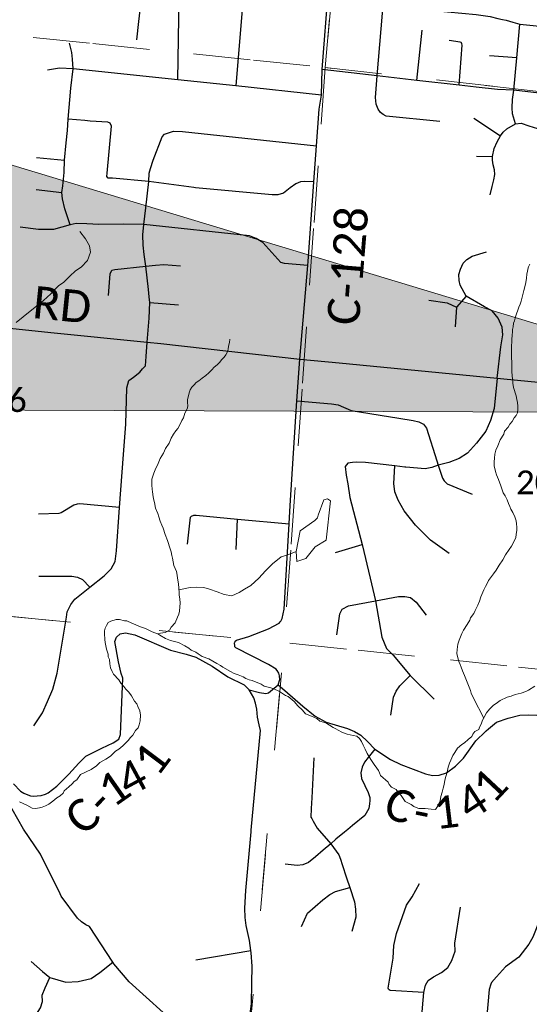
# Paper-space layout 'Layout1' of a CAD drawing. Extents: x 0 to 39.3, y 0 to 22.
# Tile 111 of 131: x 5.4 to 6.3, y 17.8 to 19.6. Entities that reach past the tile are written whole.
import ezdxf

# ---------------------------------------------------------------- set-up
doc = ezdxf.new("R2010")
doc.units = 0
doc.header["$MEASUREMENT"] = 0
doc.linetypes.add('DGN Style 1', pattern=[0.184576, 0.000307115, -0.184269])
doc.layers.add('GM_X_Corporation', color=7, linetype='DGN Style 1', lineweight=13, transparency=0.75)
for name, color, linetype, lineweight in [('GM_X_County_Road', 3, 'Continuous', 30), ('GM_X_County_Road_Text', 3, 'Continuous', 0), ('GM_X_Minor_Lake', 5, 'Continuous', 0), ('GM_X_Minor_River', 5, 'Continuous', 0), ('GM_X_Section_Text', 7, 'Continuous', 0), ('GM_X_Township_Road', 4, 'Continuous', 30), ('SH_Text', 7, 'Continuous', 13)]:
    doc.layers.add(name, color=color, linetype=linetype, lineweight=lineweight)
doc.styles.add('Style-Calibri Light', font='calibril.ttf')

psp = doc.layouts.get("Layout1")

# ---------------------------------------------------------------- linework, layer by layer
at = {"layer": 'GM_X_Corporation', "flags": 128}
for points in [[(6.0521, 20.4929), (5.9616, 19.4927), (4.9462, 19.5973), (5.0456, 20.6041)], [(7.0465, 20.3953), (6.9413, 19.3834), (5.9616, 19.4927), (6.0521, 20.4929)], [(5.9616, 19.4927), (5.8893, 18.4792), (4.8473, 18.5791), (4.9462, 19.5973)], [(5.9616, 19.4927), (6.9413, 19.3834), (6.8431, 18.3799), (5.8893, 18.4792)], [(4.8473, 18.5791), (5.8893, 18.4792), (5.7989, 17.4561), (4.7377, 17.6243)], [(6.8431, 18.3799), (6.7271, 17.3517), (5.7989, 17.4561), (5.8893, 18.4792)]]:
    psp.add_lwpolyline(points, close=True, dxfattribs=at)
at = {"layer": 'GM_X_County_Road', "ltscale": 0.002}
for p, q in [((5.9168, 18.9788), (5.9863, 18.9721)), ((5.9863, 18.9721), (6.2648, 18.9452))]:
    psp.add_line(p, q, dxfattribs=at)
at = {"layer": 'GM_X_County_Road', "ltscale": 0.002, "flags": 128}
for points in [[(5.9168, 18.9788), (5.9313, 19.1438), (5.9319, 19.1508), (5.942, 19.291), (5.9466, 19.3546), (5.9513, 19.4191), (5.9555, 19.4438), (5.9566, 19.4892), (5.9673, 19.6321), (5.979, 19.7684), (6.0003, 19.9928)], [(7.1544, 19.3549), (7.0147, 19.3697), (6.8713, 19.3848), (6.7437, 19.3982), (6.635, 19.4142), (6.3486, 19.4465), (6.2939, 19.453), (6.2651, 19.4538), (6.2278, 19.4581), (6.1978, 19.4615), (6.1234, 19.4701), (6.0534, 19.4781), (5.9566, 19.4892)], [(4.8872, 19.0868), (4.9964, 19.0755), (5.1827, 19.0567), (5.4785, 19.0256), (5.6484, 19.0085), (5.672, 19.0061), (5.9168, 18.9788)], [(5.8839, 18.5182), (5.8859, 18.5217), (5.8895, 18.5379), (5.8981, 18.6884), (5.9, 18.7207), (5.912, 18.9053), (5.9168, 18.9788)], [(6.2648, 18.9452), (6.2762, 18.9441), (6.4455, 18.9279), (6.51, 18.9217), (6.5147, 18.9212), (6.6008, 18.9124), (6.6536, 18.9063), (6.701, 18.9016), (6.7946, 18.8905), (6.8528, 18.8836), (6.8619, 18.8825)], [(5.8029, 18.4808), (5.8032, 18.4818), (5.8054, 18.4833), (5.8273, 18.4902), (5.8618, 18.5035), (5.8807, 18.5135), (5.8824, 18.5156), (5.8834, 18.5173), (5.8839, 18.5182)], [(5.4127, 18.2304), (5.4249, 18.2176), (5.4307, 18.2141), (5.435, 18.2121), (5.4428, 18.2092), (5.4473, 18.2086), (5.4613, 18.2098), (5.4688, 18.2124), (5.4736, 18.2147), (5.4888, 18.226), (5.5099, 18.2474), (5.528, 18.2669), (5.5402, 18.2791), (5.5518, 18.2852), (5.5683, 18.2934), (5.5883, 18.3026), (5.598, 18.3091), (5.6013, 18.3174), (5.605, 18.4168), (5.6026, 18.4248), (5.5975, 18.4451), (5.5912, 18.4814), (5.5941, 18.4889), (5.6007, 18.4948), (5.6098, 18.4964), (5.6264, 18.4932), (5.6892, 18.4657), (5.7171, 18.4591), (5.7339, 18.4533), (5.7626, 18.4375), (5.79, 18.4188), (5.8188, 18.4046), (5.828, 18.3963)], [(5.879, 18.4051), (5.8817, 18.4145), (5.8815, 18.4207), (5.8803, 18.4255), (5.8772, 18.43), (5.8767, 18.4307), (5.8752, 18.4323), (5.8616, 18.4404), (5.8042, 18.47), (5.8026, 18.4716), (5.8024, 18.4735), (5.8022, 18.4788), (5.8026, 18.4798), (5.8029, 18.4808)], [(5.828, 18.3963), (5.846, 18.3912), (5.857, 18.3897), (5.862, 18.3907), (5.879, 18.4051)], [(5.8315, 18.1487), (5.8476, 18.3243), (5.8457, 18.3346), (5.8427, 18.3476), (5.8413, 18.3621), (5.839, 18.3728), (5.8359, 18.382), (5.828, 18.3963)], [(5.879, 18.4051), (5.8905, 18.3947), (5.9226, 18.3671), (5.9442, 18.3494), (5.9637, 18.3388), (6.0009, 18.328), (6.0136, 18.3228), (6.0245, 18.3163), (6.036, 18.305), (6.0493, 18.2915), (6.0768, 18.2732), (6.0947, 18.2643), (6.1384, 18.2479), (6.1507, 18.2449), (6.1624, 18.2455), (6.1754, 18.2495), (6.1913, 18.2616), (6.2051, 18.2755), (6.2269, 18.3064), (6.2439, 18.3224), (6.2453, 18.3236), (6.2495, 18.3272)], [(6.2495, 18.3272), (6.2636, 18.339), (6.284, 18.3463), (6.3046, 18.3514), (6.319, 18.352), (6.3345, 18.3512), (6.3504, 18.3495), (6.3628, 18.3457), (6.3744, 18.3408), (6.3863, 18.3332), (6.3992, 18.3217), (6.4113, 18.2982), (6.4223, 18.2864), (6.4304, 18.2797), (6.4382, 18.2738), (6.4476, 18.2712), (6.4601, 18.2717), (6.474, 18.2787), (6.5051, 18.295)], [(5.4947, 18.0367), (5.4604, 18.1066), (5.4302, 18.1506), (5.3905, 18.2207)], [(5.7951, 17.4608), (5.8068, 17.5857), (5.8243, 17.786), (5.8319, 17.8427), (5.8327, 17.8792), (5.8329, 17.9088), (5.8314, 17.9328), (5.8309, 17.9365), (5.8283, 17.9545), (5.8224, 17.9809), (5.8205, 17.9946), (5.8203, 18.0114), (5.8217, 18.0425), (5.8312, 18.1458), (5.8315, 18.1487)], [(5.8243, 17.786), (5.734, 17.7824), (5.7265, 17.7846), (5.7175, 17.7898), (5.6762, 17.8273), (5.6163, 17.8816), (5.5896, 17.9132), (5.5878, 17.916), (5.5467, 17.9791), (5.5399, 17.982), (5.5322, 17.9872), (5.5252, 17.9939), (5.4969, 18.0324), (5.4947, 18.0367)]]:
    psp.add_lwpolyline(points, dxfattribs=at)
at = {"layer": 'GM_X_Minor_Lake', "flags": 128}
for points in [[(5.9274, 18.6275), (5.9439, 18.648), (5.9636, 18.6596), (5.9711, 18.729), (5.9659, 18.7325), (5.9594, 18.7308), (5.9492, 18.7037), (5.9479, 18.6992), (5.9432, 18.6947), (5.9176, 18.676), (5.9106, 18.64)], [(5.9106, 18.64), (5.9117, 18.6222), (5.9274, 18.6275)]]:
    psp.add_lwpolyline(points, dxfattribs=at)
at = {"layer": 'GM_X_Minor_River', "ltscale": 120, "flags": 128}
for points in [[(5.4175, 19.0434), (5.4295, 19.0533), (5.442, 19.0632), (5.4533, 19.0724), (5.4657, 19.0823), (5.4786, 19.0941), (5.4919, 19.1078), (5.5016, 19.1144), (5.5121, 19.1251), (5.5219, 19.1343), (5.5316, 19.1409), (5.5429, 19.1527), (5.5483, 19.1674), (5.5467, 19.1785), (5.5395, 19.1908), (5.5296, 19.2037)], [(6.3068, 19.081), (6.3091, 19.0904), (6.3117, 19.0998), (6.3143, 19.1108), (6.3162, 19.1206), (6.3169, 19.1293), (6.3181, 19.1334), (6.3187, 19.1376), (6.3199, 19.1417), (6.3224, 19.1462)], [(6.2409, 18.346), (6.2227, 18.3811), (6.2188, 18.39), (6.2178, 18.3946), (6.2139, 18.4034), (6.2105, 18.4123), (6.2073, 18.4211), (6.2038, 18.4293), (6.2014, 18.4358), (6.1993, 18.4404), (6.1972, 18.4462), (6.1948, 18.4547), (6.1939, 18.46), (6.1941, 18.4668), (6.1956, 18.4767), (6.1977, 18.4838), (6.1998, 18.4894), (6.2027, 18.4954), (6.2055, 18.501), (6.2116, 18.5111), (6.2164, 18.5185), (6.2177, 18.5227), (6.2237, 18.5308), (6.2257, 18.5361), (6.2306, 18.545), (6.2335, 18.5521), (6.2361, 18.56), (6.241, 18.572), (6.2439, 18.578), (6.2467, 18.5821), (6.2496, 18.5885), (6.2544, 18.5955), (6.2584, 18.6007), (6.2627, 18.607), (6.268, 18.6159), (6.2744, 18.6252), (6.2796, 18.6342), (6.286, 18.6434), (6.29, 18.649), (6.2933, 18.6557), (6.2978, 18.6643), (6.2983, 18.6696), (6.2993, 18.6772), (6.2995, 18.6825), (6.299, 18.6886), (6.298, 18.694), (6.2956, 18.7009), (6.2925, 18.7086), (6.2889, 18.7144), (6.2867, 18.7191), (6.2846, 18.7241), (6.2822, 18.731), (6.2787, 18.738), (6.2754, 18.743), (6.2733, 18.7484), (6.2713, 18.7553), (6.2671, 18.7665), (6.2636, 18.775), (6.2615, 18.7808), (6.2596, 18.7907), (6.2591, 18.7976), (6.2597, 18.8044), (6.2607, 18.8116), (6.2625, 18.8184), (6.2661, 18.8258), (6.2699, 18.8367), (6.2763, 18.8464), (6.2777, 18.8517), (6.284, 18.8587), (6.2868, 18.8639), (6.2912, 18.8691), (6.2948, 18.8754), (6.298, 18.8795), (6.3004, 18.8839), (6.301, 18.8908), (6.3012, 18.8957), (6.3003, 18.9026), (6.2993, 18.9075), (6.298, 18.914), (6.2936, 18.929), (6.2924, 18.9367), (6.2922, 18.9416), (6.2912, 18.9481), (6.2905, 18.9584), (6.2904, 18.9683), (6.2906, 18.9732), (6.2901, 18.9812), (6.2899, 18.9862), (6.29, 18.9903), (6.2899, 18.9976), (6.2905, 19.0139), (6.2911, 19.0207), (6.2917, 19.0272), (6.2918, 19.0313), (6.2928, 19.0359), (6.2937, 19.0419), (6.295, 19.0464), (6.2972, 19.0536), (6.303, 19.0701), (6.3051, 19.0757), (6.3068, 19.081)], [(5.6667, 18.7067), (5.6629, 18.7163), (5.6609, 18.7259), (5.6599, 18.7305), (5.6586, 18.7359), (5.6578, 18.7447), (5.6568, 18.7496), (5.6563, 18.7565), (5.6561, 18.7622), (5.6566, 18.7671), (5.6597, 18.7777), (5.6622, 18.784), (5.6675, 18.7949), (5.6712, 18.8039), (5.6768, 18.8128), (5.6805, 18.8214), (5.6869, 18.8307), (5.6906, 18.8393), (5.6947, 18.8464), (5.6987, 18.8523), (5.7019, 18.8568), (5.7051, 18.8616), (5.7092, 18.8706), (5.712, 18.8751), (5.7146, 18.8833), (5.717, 18.8878), (5.7191, 18.8927), (5.72, 18.8968), (5.7194, 18.9018), (5.7192, 18.9079), (5.721, 18.9143), (5.7219, 18.9196), (5.724, 18.9244), (5.7268, 18.9293), (5.7311, 18.9333), (5.7347, 18.9377), (5.7393, 18.9406), (5.7452, 18.9454), (5.7514, 18.9497), (5.7569, 18.9548), (5.762, 18.96), (5.7663, 18.9644), (5.7714, 18.9688), (5.7754, 18.9728), (5.7797, 18.978), (5.7837, 18.982), (5.7869, 18.9865), (5.7897, 18.9917), (5.791, 18.9962), (5.7915, 19.0015), (5.7929, 19.0079), (5.7935, 19.014)], [(5.4586, 18.1882), (5.4632, 18.1892), (5.4693, 18.1917), (5.4747, 18.1945), (5.4818, 18.2), (5.4888, 18.2058), (5.4946, 18.2094), (5.5001, 18.2142), (5.5021, 18.2183), (5.51, 18.2248), (5.5158, 18.2303), (5.5194, 18.2344), (5.5244, 18.2376), (5.5308, 18.2469), (5.5497, 18.2554), (5.5591, 18.2619), (5.565, 18.2678), (5.5754, 18.2739), (5.5836, 18.2789), (5.5879, 18.2833), (5.5926, 18.2877), (5.5984, 18.2913), (5.6055, 18.2972), (5.6098, 18.302), (5.6145, 18.3067), (5.6185, 18.3119), (5.6228, 18.3163), (5.6277, 18.3245), (5.6324, 18.3293), (5.6341, 18.3342), (5.6359, 18.3414), (5.6362, 18.3512), (5.6353, 18.3589), (5.6318, 18.3666), (5.63, 18.3712), (5.626, 18.3763), (5.6203, 18.3856), (5.6156, 18.3919), (5.6108, 18.3973), (5.6072, 18.4016), (5.6017, 18.4075), (5.5981, 18.4134), (5.589, 18.4239), (5.5865, 18.4286), (5.5836, 18.4348), (5.5824, 18.4417), (5.5815, 18.4497), (5.5794, 18.4539), (5.5792, 18.4589), (5.5764, 18.4677), (5.5742, 18.4792), (5.5736, 18.4845), (5.5732, 18.4952), (5.573, 18.5001), (5.5743, 18.5047), (5.5764, 18.5095), (5.5796, 18.5144), (5.5842, 18.5169), (5.5934, 18.52), (5.5995, 18.5197), (5.6082, 18.5179), (5.6123, 18.5174), (5.6209, 18.5133), (5.628, 18.5108), (5.6344, 18.5075), (5.6434, 18.5045), (5.6475, 18.5029), (5.652, 18.5008), (5.6568, 18.498), (5.6662, 18.4946), (5.6716, 18.4956), (5.68, 18.4972), (5.6877, 18.5011), (5.6902, 18.5067), (5.6976, 18.5141), (5.7018, 18.5242), (5.7038, 18.5291), (5.7052, 18.5347), (5.7058, 18.5423), (5.706, 18.5487), (5.7055, 18.5564), (5.7046, 18.5629), (5.7044, 18.5678), (5.7039, 18.5754), (5.7031, 18.5831), (5.7015, 18.593), (5.7009, 18.5983), (5.6996, 18.6045), (5.6954, 18.6152), (5.6928, 18.6283), (5.6915, 18.6325), (5.6902, 18.6394), (5.6871, 18.6497), (5.6858, 18.654), (5.684, 18.6594), (5.6799, 18.6698), (5.6761, 18.6809), (5.674, 18.6863), (5.6708, 18.6933), (5.6688, 18.7006), (5.6667, 18.7067)], [(5.7041, 18.572), (5.7241, 18.5761), (5.7352, 18.5769), (5.7477, 18.5762), (5.7582, 18.5732), (5.7714, 18.5687), (5.7838, 18.5641), (5.797, 18.5615), (5.8101, 18.5676), (5.8198, 18.5734), (5.8306, 18.5799), (5.8447, 18.5928), (5.8568, 18.6058), (5.8689, 18.6183), (5.8841, 18.6301), (5.8975, 18.6346), (5.9106, 18.64)], [(5.667, 18.4948), (5.6703, 18.4926), (5.6804, 18.4865), (5.689, 18.4832), (5.7033, 18.4793), (5.7145, 18.4736), (5.7215, 18.4695), (5.7256, 18.466), (5.7338, 18.4626), (5.7379, 18.4595), (5.7449, 18.4546), (5.7569, 18.4504), (5.7711, 18.4427), (5.7774, 18.4391), (5.7815, 18.4359), (5.7949, 18.4286), (5.8016, 18.4249), (5.8087, 18.4224), (5.817, 18.4187), (5.8222, 18.4159), (5.8278, 18.4138), (5.8331, 18.4124), (5.8492, 18.4062), (5.854, 18.4026), (5.8638, 18.4), (5.8698, 18.3983), (5.8814, 18.3929), (5.8918, 18.3861), (5.8963, 18.384), (5.907, 18.3757), (5.9135, 18.3678), (5.922, 18.36), (5.9271, 18.3537), (5.9376, 18.3495), (5.9469, 18.3454), (5.9525, 18.341), (5.9626, 18.3376), (5.976, 18.3296), (5.9805, 18.3271), (5.9846, 18.3247), (5.9913, 18.3214), (6.0003, 18.3181), (6.0112, 18.3158), (6.0176, 18.3141), (6.0224, 18.3105), (6.0257, 18.305), (6.0288, 18.2985), (6.0324, 18.2915), (6.0355, 18.2838), (6.042, 18.2733), (6.0478, 18.2644), (6.0525, 18.2581), (6.0554, 18.2538), (6.0575, 18.2496), (6.0589, 18.245), (6.0725, 18.2331), (6.0743, 18.2289), (6.0783, 18.2242), (6.0865, 18.2205), (6.0909, 18.2142), (6.0953, 18.2099), (6.0993, 18.2048), (6.1025, 18.1994), (6.1129, 18.1937), (6.1181, 18.1905), (6.1222, 18.1884), (6.1264, 18.1871), (6.1377, 18.1868), (6.1487, 18.1856), (6.1559, 18.1854), (6.1595, 18.1902), (6.1612, 18.1943), (6.164, 18.2003), (6.1654, 18.2082), (6.168, 18.2154), (6.1694, 18.2229), (6.1711, 18.2293), (6.1725, 18.2369), (6.1742, 18.2433), (6.1764, 18.2512), (6.1786, 18.2595), (6.1807, 18.2666), (6.1832, 18.2718), (6.1865, 18.2805), (6.1901, 18.2857), (6.195, 18.2935), (6.2024, 18.2997), (6.2074, 18.3029), (6.2137, 18.3084), (6.2203, 18.3139), (6.222, 18.318), (6.2256, 18.3224), (6.2325, 18.3264), (6.2338, 18.3305), (6.2363, 18.3358), (6.2388, 18.3425), (6.242, 18.3477), (6.2461, 18.3552), (6.2509, 18.3622), (6.2579, 18.3685), (6.2653, 18.3739)], [(6.2653, 18.3739), (6.27, 18.3772), (6.282, 18.3828), (6.2892, 18.3849), (6.2966, 18.388), (6.3069, 18.3903), (6.3153, 18.3931), (6.32, 18.3952), (6.3312, 18.4024)], [(5.4232, 18.1986), (5.436, 18.1928), (5.4456, 18.1875), (5.4513, 18.187), (5.4586, 18.1882)]]:
    psp.add_lwpolyline(points, dxfattribs=at)
at = {"layer": 'GM_X_Township_Road', "ltscale": 0.002}
for p, q in [((5.702, 19.4712), (5.7049, 19.6284)), ((6.1234, 19.4701), (6.1325, 19.5588)), ((6.2994, 19.51), (6.2512, 19.5132)), ((5.5381, 19.3991), (5.509, 19.4018)), ((6.2238, 19.4035), (6.2705, 19.3725)), ((5.4534, 19.3341), (5.5028, 19.3295)), ((6.2282, 19.3365), (6.2565, 19.3361)), ((5.4528, 19.2778), (5.4981, 19.2724)), ((5.6529, 19.0788), (5.7034, 19.0742)), ((5.805, 18.6432), (5.8075, 18.697)), ((5.9796, 18.6383), (6.0271, 18.6522)), ((5.7336, 17.9203), (5.8309, 17.9365))]:
    psp.add_line(p, q, dxfattribs=at)
at = {"layer": 'GM_X_Township_Road', "ltscale": 0.002, "flags": 128}
for points in [[(5.8011, 19.7684), (5.8191, 19.7584), (5.8239, 19.756), (5.8271, 19.7505), (5.828, 19.7433), (5.8045, 19.4607)], [(5.63, 19.5414), (5.6332, 19.5736), (5.6381, 19.6145), (5.64, 19.6566), (5.6351, 19.6956)], [(6.1638, 19.3976), (6.0692, 19.407), (6.064, 19.4098), (6.0591, 19.4134), (6.0548, 19.4192), (6.0513, 19.4281), (6.0501, 19.4399), (6.0534, 19.4781), (6.0699, 19.6721)], [(6.1518, 19.5931), (6.2277, 19.5861), (6.2521, 19.5826), (6.266, 19.5791), (6.2738, 19.5774), (6.2807, 19.5759), (6.2922, 19.5724), (6.3048, 19.569), (6.3566, 19.564), (6.4327, 19.5567), (6.4529, 19.5556), (6.4683, 19.5545), (6.489, 19.5584), (6.5062, 19.5612), (6.5176, 19.5618), (6.5426, 19.561), (6.6587, 19.5474), (6.7664, 19.5358), (6.7843, 19.5328), (6.8271, 19.5258), (6.887, 19.5195), (6.8989, 19.5182), (7.1591, 19.4991)], [(6.2939, 19.453), (6.2994, 19.51), (6.3048, 19.569)], [(6.1978, 19.4615), (6.2029, 19.5322), (6.2027, 19.5344), (6.2019, 19.536), (6.201, 19.537), (6.1997, 19.5376), (6.1804, 19.5405)], [(5.5057, 19.3602), (5.5077, 19.3817), (5.509, 19.4018), (5.5137, 19.4565), (5.5175, 19.4906), (5.5167, 19.5075), (5.5154, 19.5189), (5.5112, 19.5354)], [(5.9555, 19.4438), (5.8045, 19.4607), (5.702, 19.4712), (5.5175, 19.4906), (5.4938, 19.4918), (5.4724, 19.4878)], [(6.2972, 19.3936), (6.2918, 19.4112), (6.291, 19.4217), (6.2916, 19.4361), (6.2939, 19.453)], [(5.7301, 19.2811), (5.6509, 19.2916), (5.5871, 19.2978), (5.5794, 19.2978), (5.5768, 19.3009), (5.5776, 19.3067), (5.5851, 19.3896), (5.5831, 19.3945), (5.5791, 19.3963), (5.5478, 19.3983), (5.5381, 19.3991)], [(6.2523, 19.2683), (6.2556, 19.2828), (6.259, 19.2947), (6.2608, 19.3041), (6.26, 19.3123), (6.2579, 19.3213), (6.2567, 19.3294), (6.2565, 19.3361), (6.2591, 19.3499), (6.2648, 19.3615), (6.2705, 19.3725), (6.2753, 19.379), (6.2815, 19.3848), (6.2972, 19.3936), (6.3071, 19.3945), (6.3202, 19.3899), (6.3357, 19.385), (6.3489, 19.3853), (6.3604, 19.3874), (6.3694, 19.3884), (6.3784, 19.388), (6.3896, 19.3838), (6.4037, 19.3742)], [(5.6509, 19.2916), (5.6518, 19.3066), (5.6539, 19.315), (5.6587, 19.3297), (5.6748, 19.3703), (5.6788, 19.3751), (5.6857, 19.3775), (5.6945, 19.3806), (5.7104, 19.3801), (5.9466, 19.3546)], [(5.5125, 19.2156), (5.5032, 19.2438), (5.499, 19.261), (5.4981, 19.2724), (5.4996, 19.2844), (5.5017, 19.3075), (5.5028, 19.3295), (5.5057, 19.3602)], [(5.4483, 18.3325), (5.4635, 18.3557), (5.4725, 18.3755), (5.4821, 18.3974), (5.4894, 18.4252), (5.5061, 18.5239), (5.5075, 18.5334), (5.5139, 18.5465), (5.521, 18.556), (5.547, 18.5769), (5.5722, 18.5968), (5.5847, 18.6094), (5.5919, 18.6221), (5.5943, 18.6408), (5.5995, 18.7171), (5.6067, 18.8106), (5.6105, 18.8641), (5.6122, 18.9282), (5.616, 18.941), (5.6238, 18.9472), (5.6355, 18.9556), (5.6398, 18.9619), (5.6451, 18.9669), (5.6466, 18.9834), (5.6484, 19.0085), (5.6517, 19.0512), (5.6529, 19.0788), (5.6514, 19.0885), (5.6502, 19.1014), (5.6456, 19.1428), (5.6428, 19.1629), (5.6413, 19.1799), (5.6404, 19.1979), (5.6425, 19.2162), (5.6455, 19.2456), (5.6509, 19.2916)], [(5.942, 19.291), (5.9261, 19.2919), (5.918, 19.2913), (5.9099, 19.288), (5.8998, 19.2808), (5.8881, 19.2713), (5.8781, 19.2684), (5.8686, 19.2683), (5.7331, 19.2807), (5.7301, 19.2811)], [(5.5421, 19.217), (5.5233, 19.218), (5.5125, 19.2156), (5.4831, 19.2075), (5.457, 19.2072), (5.4247, 19.2115)], [(5.9313, 19.1438), (5.8901, 19.1472), (5.8837, 19.1489), (5.8519, 19.1845), (5.8399, 19.1914), (5.8285, 19.1963), (5.6425, 19.2162), (5.6057, 19.2167), (5.5629, 19.2159), (5.5421, 19.217)], [(6.2648, 18.9452), (6.2709, 19.0006), (6.2749, 19.0218), (6.2737, 19.0349), (6.2665, 19.0511), (6.2559, 19.0637), (6.2422, 19.071), (6.2098, 19.0895), (6.1995, 19.1091), (6.1979, 19.1176), (6.1974, 19.1282), (6.2002, 19.1371), (6.2049, 19.1477), (6.2113, 19.1546), (6.2206, 19.1602), (6.2459, 19.1676)], [(5.5798, 19.0912), (5.5832, 19.1293), (5.5858, 19.1353), (5.591, 19.1366), (5.6456, 19.1428), (5.6628, 19.1443), (5.6776, 19.1458), (5.7068, 19.1432)], [(6.2098, 19.0895), (6.1931, 19.0705), (6.1904, 19.0355)], [(6.1445, 19.0825), (6.1767, 19.0778), (6.1931, 19.0705)], [(6.2648, 18.9452), (6.2592, 18.8915), (6.2531, 18.8704), (6.2445, 18.8518), (6.2283, 18.8308), (6.2124, 18.8132), (6.1976, 18.8034), (6.1795, 18.7969), (6.1609, 18.7918), (6.1494, 18.7879), (6.1379, 18.7852), (6.104, 18.7883)], [(5.912, 18.9053), (5.973, 18.8999), (5.9843, 18.898), (6.0075, 18.8882), (6.0916, 18.8748), (6.1165, 18.8706), (6.1266, 18.8684), (6.1348, 18.8639), (6.1403, 18.8569), (6.1585, 18.7993), (6.1609, 18.7918), (6.1681, 18.769), (6.1714, 18.7644), (6.1765, 18.7593), (6.2206, 18.7408)], [(6.104, 18.7883), (6.1021, 18.7885), (6.0844, 18.7905), (6.0329, 18.7966), (6.0168, 18.7971), (6.0099, 18.7967), (6.0019, 18.7952), (5.9971, 18.7897)], [(5.9971, 18.7897), (5.9988, 18.7743), (6.0016, 18.7591), (6.0053, 18.735), (6.0271, 18.6522), (6.0409, 18.5926)], [(6.1804, 18.6361), (6.1475, 18.6599), (6.121, 18.6862), (6.101, 18.7112), (6.0901, 18.7305), (6.0847, 18.7447), (6.0824, 18.7596), (6.0844, 18.7905)], [(5.5995, 18.7171), (5.5297, 18.7238), (5.5251, 18.7232), (5.519, 18.7212), (5.4966, 18.7078), (5.4924, 18.7068), (5.4567, 18.7053)], [(5.7192, 18.6528), (5.7242, 18.7001), (5.7265, 18.7019), (5.7304, 18.7041), (5.7335, 18.704), (5.7345, 18.704), (5.8075, 18.697), (5.8981, 18.6884)], [(5.4573, 18.5963), (5.5154, 18.5966), (5.5255, 18.5945), (5.5343, 18.5904), (5.547, 18.5769)], [(6.0409, 18.5926), (6.0501, 18.5528), (6.0618, 18.4887), (6.0696, 18.4687), (6.0813, 18.4569), (6.1116, 18.4212), (6.1537, 18.3796)], [(5.9825, 18.4927), (5.9874, 18.53), (5.9918, 18.5379), (6.0025, 18.5441), (6.0501, 18.5528), (6.0908, 18.5605), (6.1019, 18.5607), (6.1118, 18.5585), (6.1221, 18.5506), (6.1398, 18.5276)], [(6.0771, 18.3516), (6.0819, 18.3828), (6.0866, 18.3937), (6.0932, 18.4032), (6.1116, 18.4212)], [(6.0493, 18.2915), (6.0373, 18.2767), (6.0308, 18.2684), (6.0266, 18.2595), (6.0248, 18.2497), (6.0256, 18.2396), (6.0373, 18.2148), (6.0401, 18.2061), (6.0402, 18.2009), (6.0397, 18.1952), (6.0384, 18.1871), (6.0315, 18.1748), (6.0096, 18.1568), (6.0015, 18.1501)], [(5.9416, 18.276), (5.938, 18.2058), (5.9368, 18.1867), (5.9367, 18.1717), (5.938, 18.1692), (5.9405, 18.1648)], [(6.0015, 18.1501), (5.9956, 18.1453), (5.9802, 18.133), (5.9716, 18.1244), (5.9581, 18.1137), (5.9446, 18.102), (5.9321, 18.0919), (5.9226, 18.0876), (5.9122, 18.0862), (5.8915, 18.0889)], [(5.9405, 18.1648), (5.9474, 18.1524), (5.9716, 18.1244), (5.9859, 18.1054), (5.9887, 18.0975), (5.9916, 18.0882)], [(6.4862, 18.1564), (6.4833, 18.1471), (6.3737, 18.1125), (6.3658, 18.1044), (6.3593, 18.0935), (6.3533, 18.081), (6.3491, 18.0632), (6.3465, 18.0206), (6.3401, 17.9911), (6.3274, 17.9601), (6.3202, 17.9478), (6.3028, 17.9248), (6.2796, 17.9076), (6.2637, 17.8904), (6.2547, 17.8804), (6.2537, 17.8775)], [(5.9916, 18.0882), (5.9992, 18.0645), (6.0053, 18.0479), (6.0132, 18.0224), (6.0153, 18.0093), (6.0156, 17.9955), (6.0087, 17.9699)], [(5.92, 17.9787), (5.9305, 18.0022), (5.9573, 18.0262), (5.97, 18.0355), (5.9799, 18.0405), (6.0053, 18.0479)], [(6.1357, 17.8626), (6.076, 17.8664), (6.0742, 17.8672), (6.073, 17.8686), (6.0724, 17.8703), (6.0815, 17.923), (6.0826, 17.9454), (6.0874, 17.9665), (6.1052, 18.0163), (6.1147, 18.031), (6.1281, 18.055)], [(6.1315, 17.8149), (6.1357, 17.8626), (6.1385, 17.8757), (6.143, 17.8836), (6.1526, 17.8902), (6.1668, 17.8978), (6.1775, 17.9068), (6.1847, 17.9188), (6.1906, 17.9354), (6.1902, 17.9493), (6.1999, 18.0128)], [(5.444, 17.9175), (5.464, 17.8995), (5.4764, 17.8892), (5.5047, 17.8809), (5.5265, 17.8819), (5.5493, 17.8874), (5.5645, 17.8981), (5.5878, 17.916)], [(5.4288, 17.7956), (5.4367, 17.8056), (5.4443, 17.8149), (5.4533, 17.8246), (5.4603, 17.8356), (5.464, 17.8467), (5.4633, 17.8577), (5.4682, 17.8709), (5.4764, 17.8892)], [(6.2537, 17.8775), (6.2505, 17.868), (6.2415, 17.7686), (6.2401, 17.7592)]]:
    psp.add_lwpolyline(points, dxfattribs=at)
at = {"layer": 'SH_Text', "flags": 128}
psp.add_lwpolyline([(5.117, 19.4095), (6.8528, 18.8836), (5.117, 18.89)], close=True, dxfattribs=at)
at = {"layer": 'SH_Text', "extrusion": (0, 0, -1)}
psp.add_solid([(-5.117, 19.4095), (-6.8528, 18.8836), (-5.117, 18.89)], dxfattribs=at)

# ---------------------------------------------------------------- texts
at = {"layer": 'GM_X_County_Road_Text', "style": 'Style-Calibri Light'}
for s, height, rotation, p in [('C-128', 0.05682, 85.3275, (6.021, 19.0369)), ('RD', 0.05682, 354.1938, (5.4445, 19.0516)), ('1', 0.0568, 53.1852, (5.6659, 18.24)), ('4', 0.0568, 28.3725, (5.6149, 18.2059)), ('1', 0.0568, 34.9552, (5.5877, 18.1868)), ('1', 0.0568, 46.8807, (6.2573, 18.1923)), ('C', 0.0568, 339.937, (6.061, 18.1738)), ('4', 0.0568, 33.1304, (6.2169, 18.1638)), ('C', 0.0568, 41.3144, (5.5348, 18.137)), ('-', 0.0568, 46.584, (5.574, 18.1718)), ('1', 0.0568, 6.8718, (6.1559, 18.15)), ('-', 0.0568, 348.5189, (6.1135, 18.1554))]:
    psp.add_text(s, height=height, rotation=rotation, dxfattribs=at).set_placement(p)
at = {"layer": 'GM_X_Section_Text', "style": 'Style-Calibri Light'}
for s, p in [('26', (5.3698, 18.8857)), ('20', (6.2977, 18.7407))]:
    psp.add_text(s, height=0.04186, rotation=0, dxfattribs=at).set_placement(p)

doc.saveas('drawing.dxf')
